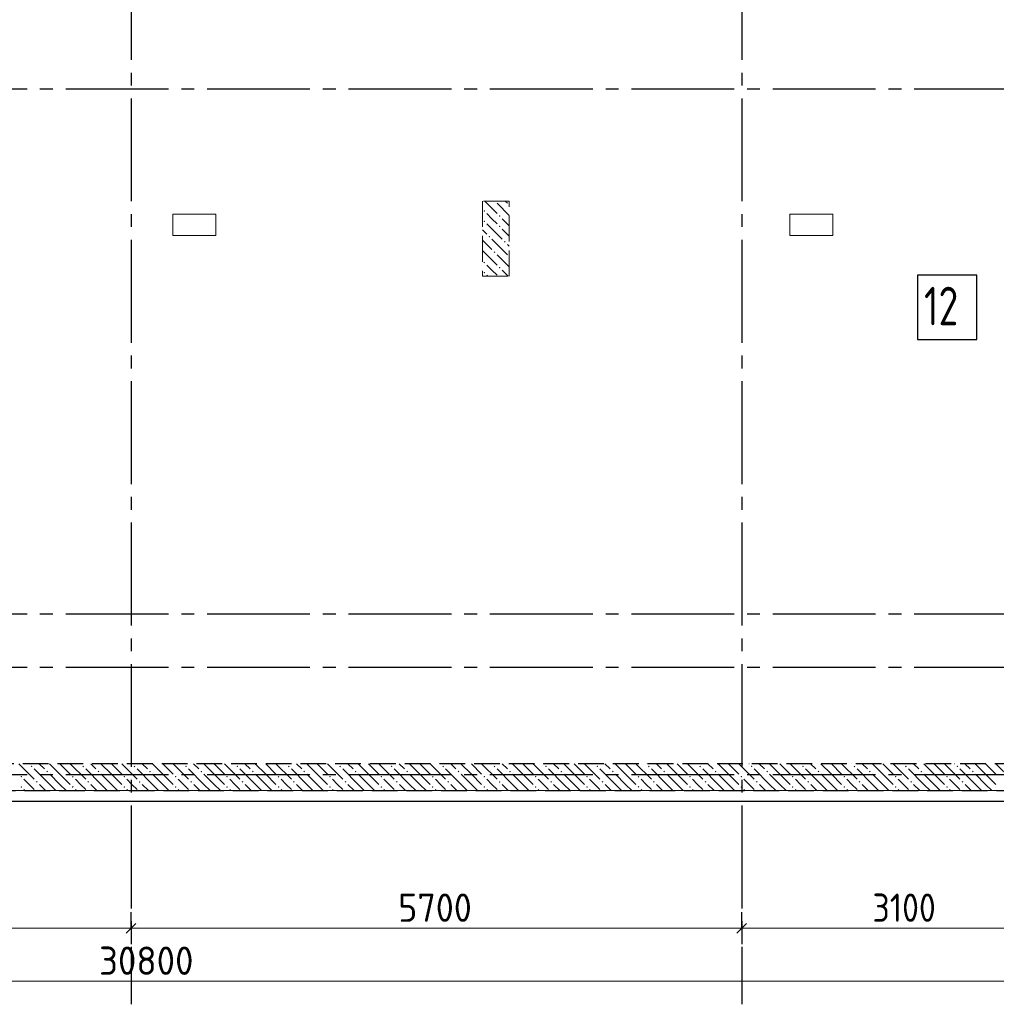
# Model space of a CAD drawing. Header units: millimetres. Extents: x 0 to 50400, y 0 to 35640.
# Tile 8 of 16: x 23476 to 32591, y 8317 to 17507. Entities that reach past the tile are written whole.
import ezdxf

# ---------------------------------------------------------------- set-up
doc = ezdxf.new("R2010")
doc.units = ezdxf.units.MM
doc.linetypes.add('______2', pattern=[324, 240, -84])
doc.linetypes.add('______5', pattern=[1320, 960, -120, 120, -120])
for name, color, linetype, lineweight in [('Standard', 7, 'Continuous', 25), ('ДОП Верх по Х', 7, 'Continuous', 25), ('ЖБ Перекрытие верхний уровень', 7, 'Continuous', 35), ('ЖБ Пилон', 7, 'Continuous', 35), ('ЖБ Стена верхний уровень', 7, 'Continuous', 35), ('Размерная линия_ общее', 7, 'Continuous', 13)]:
    doc.layers.add(name, color=color, linetype=linetype, lineweight=lineweight)
doc.layers.add('Оси', color=7, linetype='______5', true_color=0x656565)
doc.styles.add('ISOCPEUR', font='txt')

msp = doc.modelspace()

# ---------------------------------------------------------------- hatches: boundary and pattern name
at = {"layer": 'ЖБ Пилон', "linetype": 'Continuous', "lineweight": 18, "transparency": 33554687}
for points in [[(27910.5, 15812.4), (27907.6, 15809.5), (27904.7, 15812.4)], [(27803.8, 15721.3), (27811.6, 15729.1), (27819.4, 15721.3), (27811.6, 15713.5)], [(28043.8, 15769.3), (28045.1, 15770.6), (28045.1, 15768)], [(27803.8, 15625.3), (27811.6, 15633.1), (27819.4, 15625.3), (27811.6, 15617.5)], [(27947.8, 15673.3), (27955.6, 15681.1), (27963.4, 15673.3), (27955.6, 15665.5)], [(27947.8, 15577.3), (27955.6, 15585.1), (27963.4, 15577.3), (27955.6, 15569.5)], [(27851.8, 15481.3), (27859.6, 15489.1), (27867.4, 15481.3), (27859.6, 15473.5)], [(27995.8, 15433.3), (28003.6, 15441.1), (28011.4, 15433.3), (28003.6, 15425.5)], [(27899.8, 15337.3), (27907.6, 15345.1), (27915.4, 15337.3), (27907.6, 15329.5)], [(28043.8, 15289.3), (28045.1, 15290.6), (28045.1, 15288)], [(27803.8, 15241.3), (27811.6, 15249.1), (27819.4, 15241.3), (27811.6, 15233.5)], [(27947.8, 15193.3), (27955.6, 15201.1), (27963.4, 15193.3), (27955.6, 15185.5)], [(27803.8, 15145.3), (27811.6, 15153.1), (27819.4, 15145.3), (27811.6, 15137.5)]]:
    msp.add_hatch(color=7, dxfattribs=at).paths.add_polyline_path(points, flags=16)
at = {"layer": 'ЖБ Стена верхний уровень', "linetype": 'Continuous', "lineweight": 18, "transparency": 33554687}
for points in [[(23579.8, 10537.3), (23587.6, 10545.1), (23595.4, 10537.3), (23587.6, 10529.5)], [(23723.8, 10489.3), (23731.6, 10497.1), (23739.4, 10489.3), (23731.6, 10481.5)], [(24059.8, 10537.3), (24067.6, 10545.1), (24075.4, 10537.3), (24067.6, 10529.5)], [(24203.8, 10489.3), (24211.6, 10497.1), (24219.4, 10489.3), (24211.6, 10481.5)], [(24539.8, 10537.3), (24547.6, 10545.1), (24555.4, 10537.3), (24547.6, 10529.5)], [(24683.8, 10489.3), (24691.6, 10497.1), (24699.4, 10489.3), (24691.6, 10481.5)], [(25019.8, 10537.3), (25027.6, 10545.1), (25035.4, 10537.3), (25027.6, 10529.5)], [(25163.8, 10489.3), (25171.6, 10497.1), (25179.4, 10489.3), (25171.6, 10481.5)], [(25499.8, 10537.3), (25507.6, 10545.1), (25515.4, 10537.3), (25507.6, 10529.5)], [(25643.8, 10489.3), (25651.6, 10497.1), (25659.4, 10489.3), (25651.6, 10481.5)], [(25979.8, 10537.3), (25987.6, 10545.1), (25995.4, 10537.3), (25987.6, 10529.5)], [(26123.8, 10489.3), (26131.6, 10497.1), (26139.4, 10489.3), (26131.6, 10481.5)], [(26459.8, 10537.3), (26467.6, 10545.1), (26475.4, 10537.3), (26467.6, 10529.5)], [(26603.8, 10489.3), (26611.6, 10497.1), (26619.4, 10489.3), (26611.6, 10481.5)], [(26939.8, 10537.3), (26947.6, 10545.1), (26955.4, 10537.3), (26947.6, 10529.5)], [(27083.8, 10489.3), (27091.6, 10497.1), (27099.4, 10489.3), (27091.6, 10481.5)], [(27419.8, 10537.3), (27427.6, 10545.1), (27435.4, 10537.3), (27427.6, 10529.5)], [(27563.8, 10489.3), (27571.6, 10497.1), (27579.4, 10489.3), (27571.6, 10481.5)], [(27899.8, 10537.3), (27907.6, 10545.1), (27915.4, 10537.3), (27907.6, 10529.5)], [(28043.8, 10489.3), (28051.6, 10497.1), (28059.4, 10489.3), (28051.6, 10481.5)], [(28379.8, 10537.3), (28387.6, 10545.1), (28395.4, 10537.3), (28387.6, 10529.5)], [(28523.8, 10489.3), (28531.6, 10497.1), (28539.4, 10489.3), (28531.6, 10481.5)], [(28859.8, 10537.3), (28867.6, 10545.1), (28875.4, 10537.3), (28867.6, 10529.5)], [(29003.8, 10489.3), (29011.6, 10497.1), (29019.4, 10489.3), (29011.6, 10481.5)], [(29339.8, 10537.3), (29347.6, 10545.1), (29355.4, 10537.3), (29347.6, 10529.5)], [(29483.8, 10489.3), (29491.6, 10497.1), (29499.4, 10489.3), (29491.6, 10481.5)], [(29819.8, 10537.3), (29827.6, 10545.1), (29835.4, 10537.3), (29827.6, 10529.5)], [(29963.8, 10489.3), (29971.6, 10497.1), (29979.4, 10489.3), (29971.6, 10481.5)], [(30299.8, 10537.3), (30307.6, 10545.1), (30315.4, 10537.3), (30307.6, 10529.5)], [(30443.8, 10489.3), (30451.6, 10497.1), (30459.4, 10489.3), (30451.6, 10481.5)], [(30779.8, 10537.3), (30787.6, 10545.1), (30795.4, 10537.3), (30787.6, 10529.5)], [(30923.8, 10489.3), (30931.6, 10497.1), (30939.4, 10489.3), (30931.6, 10481.5)], [(31259.8, 10537.3), (31267.6, 10545.1), (31275.4, 10537.3), (31267.6, 10529.5)], [(31403.8, 10489.3), (31411.6, 10497.1), (31419.4, 10489.3), (31411.6, 10481.5)], [(31739.8, 10537.3), (31747.6, 10545.1), (31755.4, 10537.3), (31747.6, 10529.5)], [(31883.8, 10489.3), (31891.6, 10497.1), (31899.4, 10489.3), (31891.6, 10481.5)], [(32219.8, 10537.3), (32227.6, 10545.1), (32235.4, 10537.3), (32227.6, 10529.5)], [(32363.8, 10489.3), (32371.6, 10497.1), (32379.4, 10489.3), (32371.6, 10481.5)], [(23483.8, 10441.3), (23491.6, 10449.1), (23499.4, 10441.3), (23491.6, 10433.5)], [(23627.8, 10393.3), (23635.6, 10401.1), (23643.4, 10393.3), (23635.6, 10385.5)], [(23963.8, 10441.3), (23971.6, 10449.1), (23979.4, 10441.3), (23971.6, 10433.5)], [(24107.8, 10393.3), (24115.6, 10401.1), (24123.4, 10393.3), (24115.6, 10385.5)], [(24443.8, 10441.3), (24451.6, 10449.1), (24459.4, 10441.3), (24451.6, 10433.5)], [(24587.8, 10393.3), (24595.6, 10401.1), (24603.4, 10393.3), (24595.6, 10385.5)], [(24923.8, 10441.3), (24931.6, 10449.1), (24939.4, 10441.3), (24931.6, 10433.5)], [(25067.8, 10393.3), (25075.6, 10401.1), (25083.4, 10393.3), (25075.6, 10385.5)], [(25403.8, 10441.3), (25411.6, 10449.1), (25419.4, 10441.3), (25411.6, 10433.5)], [(25547.8, 10393.3), (25555.6, 10401.1), (25563.4, 10393.3), (25555.6, 10385.5)], [(25883.8, 10441.3), (25891.6, 10449.1), (25899.4, 10441.3), (25891.6, 10433.5)], [(26027.8, 10393.3), (26035.6, 10401.1), (26043.4, 10393.3), (26035.6, 10385.5)], [(26363.8, 10441.3), (26371.6, 10449.1), (26379.4, 10441.3), (26371.6, 10433.5)], [(26507.8, 10393.3), (26515.6, 10401.1), (26523.4, 10393.3), (26515.6, 10385.5)], [(26843.8, 10441.3), (26851.6, 10449.1), (26859.4, 10441.3), (26851.6, 10433.5)], [(26987.8, 10393.3), (26995.6, 10401.1), (27003.4, 10393.3), (26995.6, 10385.5)], [(27323.8, 10441.3), (27331.6, 10449.1), (27339.4, 10441.3), (27331.6, 10433.5)], [(27467.8, 10393.3), (27475.6, 10401.1), (27483.4, 10393.3), (27475.6, 10385.5)], [(27803.8, 10441.3), (27811.6, 10449.1), (27819.4, 10441.3), (27811.6, 10433.5)], [(27947.8, 10393.3), (27955.6, 10401.1), (27963.4, 10393.3), (27955.6, 10385.5)], [(28283.8, 10441.3), (28291.6, 10449.1), (28299.4, 10441.3), (28291.6, 10433.5)], [(28427.8, 10393.3), (28435.6, 10401.1), (28443.4, 10393.3), (28435.6, 10385.5)], [(28763.8, 10441.3), (28771.6, 10449.1), (28779.4, 10441.3), (28771.6, 10433.5)], [(28907.8, 10393.3), (28915.6, 10401.1), (28923.4, 10393.3), (28915.6, 10385.5)], [(29243.8, 10441.3), (29251.6, 10449.1), (29259.4, 10441.3), (29251.6, 10433.5)], [(29387.8, 10393.3), (29395.6, 10401.1), (29403.4, 10393.3), (29395.6, 10385.5)], [(29723.8, 10441.3), (29731.6, 10449.1), (29739.4, 10441.3), (29731.6, 10433.5)], [(29867.8, 10393.3), (29875.6, 10401.1), (29883.4, 10393.3), (29875.6, 10385.5)], [(30203.8, 10441.3), (30211.6, 10449.1), (30219.4, 10441.3), (30211.6, 10433.5)], [(30347.8, 10393.3), (30355.6, 10401.1), (30363.4, 10393.3), (30355.6, 10385.5)], [(30683.8, 10441.3), (30691.6, 10449.1), (30699.4, 10441.3), (30691.6, 10433.5)], [(30827.8, 10393.3), (30835.6, 10401.1), (30843.4, 10393.3), (30835.6, 10385.5)], [(31163.8, 10441.3), (31171.6, 10449.1), (31179.4, 10441.3), (31171.6, 10433.5)], [(31307.8, 10393.3), (31315.6, 10401.1), (31323.4, 10393.3), (31315.6, 10385.5)], [(31643.8, 10441.3), (31651.6, 10449.1), (31659.4, 10441.3), (31651.6, 10433.5)], [(31787.8, 10393.3), (31795.6, 10401.1), (31803.4, 10393.3), (31795.6, 10385.5)], [(32123.8, 10441.3), (32131.6, 10449.1), (32139.4, 10441.3), (32131.6, 10433.5)], [(32267.8, 10393.3), (32275.6, 10401.1), (32283.4, 10393.3), (32275.6, 10385.5)], [(23483.8, 10345.3), (23491.6, 10353.1), (23499.4, 10345.3), (23491.6, 10337.5)], [(23963.8, 10345.3), (23971.6, 10353.1), (23979.4, 10345.3), (23971.6, 10337.5)], [(24443.8, 10345.3), (24451.6, 10353.1), (24459.4, 10345.3), (24451.6, 10337.5)], [(24923.8, 10345.3), (24931.6, 10353.1), (24939.4, 10345.3), (24931.6, 10337.5)], [(25403.8, 10345.3), (25411.6, 10353.1), (25419.4, 10345.3), (25411.6, 10337.5)], [(25883.8, 10345.3), (25891.6, 10353.1), (25899.4, 10345.3), (25891.6, 10337.5)], [(26363.8, 10345.3), (26371.6, 10353.1), (26379.4, 10345.3), (26371.6, 10337.5)], [(26843.8, 10345.3), (26851.6, 10353.1), (26859.4, 10345.3), (26851.6, 10337.5)], [(27323.8, 10345.3), (27331.6, 10353.1), (27339.4, 10345.3), (27331.6, 10337.5)], [(27803.8, 10345.3), (27811.6, 10353.1), (27819.4, 10345.3), (27811.6, 10337.5)], [(28283.8, 10345.3), (28291.6, 10353.1), (28299.4, 10345.3), (28291.6, 10337.5)], [(28763.8, 10345.3), (28771.6, 10353.1), (28779.4, 10345.3), (28771.6, 10337.5)], [(29243.8, 10345.3), (29251.6, 10353.1), (29259.4, 10345.3), (29251.6, 10337.5)], [(29723.8, 10345.3), (29731.6, 10353.1), (29739.4, 10345.3), (29731.6, 10337.5)], [(30203.8, 10345.3), (30211.6, 10353.1), (30219.4, 10345.3), (30211.6, 10337.5)], [(30683.8, 10345.3), (30691.6, 10353.1), (30699.4, 10345.3), (30691.6, 10337.5)], [(31163.8, 10345.3), (31171.6, 10353.1), (31179.4, 10345.3), (31171.6, 10337.5)], [(31643.8, 10345.3), (31651.6, 10353.1), (31659.4, 10345.3), (31651.6, 10337.5)], [(32123.8, 10345.3), (32131.6, 10353.1), (32139.4, 10345.3), (32131.6, 10337.5)]]:
    msp.add_hatch(color=7, dxfattribs=at).paths.add_polyline_path(points, flags=16)

# ---------------------------------------------------------------- linework, layer by layer
at = {"layer": 'Standard', "color": 254, "linetype": 'Continuous', "lineweight": -3, "true_color": 0xc4c4ff, "transparency": 33554687}
msp.add_lwpolyline([(7965.1, 10212.4), (40365.1, 10212.4), (40365.1, 32712.4), (7965.1, 32712.4), (7965.1, 10212.4)], dxfattribs=at)
at = {"layer": 'ДОП Верх по Х', "color": 7, "linetype": 'Continuous', "lineweight": 25, "transparency": 33554687}
msp.add_lwpolyline([(31856.7, 14522.1), (32408.7, 14522.1), (32408.7, 15122.1), (31856.7, 15122.1), (31856.7, 14522.1)], dxfattribs=at)
at = {"layer": 'ЖБ Перекрытие верхний уровень', "color": 7, "linetype": 'Continuous', "lineweight": 18, "transparency": 33554687}
for p, q in [((25304.9, 15692.4), (24904.9, 15692.4)), ((24904.9, 15692.4), (24904.9, 15492.4)), ((25304.9, 15492.4), (25304.9, 15692.4)), ((31064.7, 15692.4), (30664.7, 15692.4)), ((30664.7, 15692.4), (30664.7, 15492.4)), ((31064.7, 15492.4), (31064.7, 15692.4)), ((24904.9, 15492.4), (25304.9, 15492.4)), ((30664.7, 15492.4), (31064.7, 15492.4)), ((15565.1, 10312.4), (40265.1, 10312.4))]:
    msp.add_line(p, q, dxfattribs=at)
at = {"layer": 'ЖБ Пилон', "color": 253, "linetype": '______2', "lineweight": 13, "true_color": 0xa0a0a0, "transparency": 33554687}
for p, q in [((28045.1, 15812.4), (27795.1, 15812.4)), ((27795.1, 15812.4), (27795.1, 15112.4)), ((28045.1, 15112.4), (28045.1, 15812.4)), ((27795.1, 15112.4), (28045.1, 15112.4))]:
    msp.add_line(p, q, dxfattribs=at)
at = {"layer": 'ЖБ Пилон', "color": 9, "linetype": 'Continuous', "lineweight": 18, "true_color": 0xc7c7c7, "transparency": 33554687}
for p, q in [((27816.5, 15812.4), (27931.6, 15697.3)), ((28008.5, 15812.4), (28027.6, 15793.3)), ((28045.1, 15679.8), (27931.6, 15793.3)), ((27883.6, 15649.3), (27835.6, 15697.3)), ((27931.6, 15601.3), (27883.6, 15649.3)), ((27979.6, 15649.3), (28045.1, 15583.8)), ((27795.1, 15545.8), (27835.6, 15505.3)), ((27835.6, 15601.3), (27979.6, 15457.3)), ((27979.6, 15553.3), (28045.1, 15487.8)), ((27795.1, 15449.8), (27883.6, 15361.3)), ((27883.6, 15457.3), (28027.6, 15313.3)), ((27795.1, 15353.8), (27931.6, 15217.3)), ((28045.1, 15391.8), (28027.6, 15409.3)), ((28045.1, 15199.8), (27931.6, 15313.3)), ((27883.6, 15169.3), (27835.6, 15217.3)), ((27931.6, 15121.3), (27883.6, 15169.3)), ((27979.6, 15169.3), (28036.5, 15112.4)), ((27835.6, 15121.3), (27844.5, 15112.4))]:
    msp.add_line(p, q, dxfattribs=at)
at = {"layer": 'ЖБ Стена верхний уровень', "color": 251, "linetype": '______2', "lineweight": -3, "true_color": 0x656565, "transparency": 33554687}
for p, q in [((33465.1, 10562.4), (15765.1, 10562.4)), ((9265.1, 10312.4), (40165.1, 10312.4))]:
    msp.add_line(p, q, dxfattribs=at)
at = {"layer": 'ЖБ Стена верхний уровень', "color": 9, "linetype": 'Continuous', "lineweight": 18, "true_color": 0xc7c7c7, "transparency": 33554687}
for p, q in [((23467.6, 10561.3), (23611.6, 10417.3)), ((23562.5, 10562.4), (23563.6, 10561.3)), ((23755.6, 10369.3), (23611.6, 10513.3)), ((23658.5, 10562.4), (23707.6, 10513.3)), ((23851.6, 10465.3), (23754.5, 10562.4)), ((23851.6, 10561.3), (23947.6, 10465.3)), ((23947.6, 10561.3), (24091.6, 10417.3)), ((24042.5, 10562.4), (24043.6, 10561.3)), ((24235.6, 10369.3), (24091.6, 10513.3)), ((24138.5, 10562.4), (24187.6, 10513.3)), ((24331.6, 10465.3), (24234.5, 10562.4)), ((24331.6, 10561.3), (24427.6, 10465.3)), ((24427.6, 10561.3), (24571.6, 10417.3)), ((24522.5, 10562.4), (24523.6, 10561.3)), ((24715.6, 10369.3), (24571.6, 10513.3)), ((24618.5, 10562.4), (24667.6, 10513.3)), ((24811.6, 10465.3), (24714.5, 10562.4)), ((24811.6, 10561.3), (24907.6, 10465.3)), ((24907.6, 10561.3), (25051.6, 10417.3)), ((25002.5, 10562.4), (25003.6, 10561.3)), ((25195.6, 10369.3), (25051.6, 10513.3)), ((25098.5, 10562.4), (25147.6, 10513.3)), ((25291.6, 10465.3), (25194.5, 10562.4)), ((25291.6, 10561.3), (25387.6, 10465.3)), ((25387.6, 10561.3), (25531.6, 10417.3)), ((25482.5, 10562.4), (25483.6, 10561.3)), ((25675.6, 10369.3), (25531.6, 10513.3)), ((25578.5, 10562.4), (25627.6, 10513.3)), ((25771.6, 10465.3), (25674.5, 10562.4)), ((25771.6, 10561.3), (25867.6, 10465.3)), ((25867.6, 10561.3), (26011.6, 10417.3)), ((25962.5, 10562.4), (25963.6, 10561.3)), ((26155.6, 10369.3), (26011.6, 10513.3)), ((26058.5, 10562.4), (26107.6, 10513.3)), ((26251.6, 10465.3), (26154.5, 10562.4)), ((26251.6, 10561.3), (26347.6, 10465.3)), ((26347.6, 10561.3), (26491.6, 10417.3)), ((26442.5, 10562.4), (26443.6, 10561.3)), ((26635.6, 10369.3), (26491.6, 10513.3)), ((26538.5, 10562.4), (26587.6, 10513.3)), ((26731.6, 10465.3), (26634.5, 10562.4)), ((26731.6, 10561.3), (26827.6, 10465.3)), ((26827.6, 10561.3), (26971.6, 10417.3)), ((26922.5, 10562.4), (26923.6, 10561.3)), ((27115.6, 10369.3), (26971.6, 10513.3)), ((27018.5, 10562.4), (27067.6, 10513.3)), ((27211.6, 10465.3), (27114.5, 10562.4)), ((27211.6, 10561.3), (27307.6, 10465.3)), ((27307.6, 10561.3), (27451.6, 10417.3)), ((27402.5, 10562.4), (27403.6, 10561.3)), ((27595.6, 10369.3), (27451.6, 10513.3)), ((27498.5, 10562.4), (27547.6, 10513.3)), ((27691.6, 10465.3), (27594.5, 10562.4)), ((27691.6, 10561.3), (27787.6, 10465.3)), ((27787.6, 10561.3), (27931.6, 10417.3)), ((27882.5, 10562.4), (27883.6, 10561.3)), ((28075.6, 10369.3), (27931.6, 10513.3)), ((27978.5, 10562.4), (28027.6, 10513.3)), ((28171.6, 10465.3), (28074.5, 10562.4)), ((28171.6, 10561.3), (28267.6, 10465.3)), ((28267.6, 10561.3), (28411.6, 10417.3)), ((28362.5, 10562.4), (28363.6, 10561.3)), ((28555.6, 10369.3), (28411.6, 10513.3)), ((28458.5, 10562.4), (28507.6, 10513.3)), ((28651.6, 10465.3), (28554.5, 10562.4)), ((28651.6, 10561.3), (28747.6, 10465.3)), ((28747.6, 10561.3), (28891.6, 10417.3)), ((28842.5, 10562.4), (28843.6, 10561.3)), ((29035.6, 10369.3), (28891.6, 10513.3)), ((28938.5, 10562.4), (28987.6, 10513.3)), ((29131.6, 10465.3), (29034.5, 10562.4)), ((29131.6, 10561.3), (29227.6, 10465.3)), ((29227.6, 10561.3), (29371.6, 10417.3)), ((29322.5, 10562.4), (29323.6, 10561.3)), ((29515.6, 10369.3), (29371.6, 10513.3)), ((29418.5, 10562.4), (29467.6, 10513.3)), ((29611.6, 10465.3), (29514.5, 10562.4)), ((29611.6, 10561.3), (29707.6, 10465.3)), ((29707.6, 10561.3), (29851.6, 10417.3)), ((29802.5, 10562.4), (29803.6, 10561.3)), ((29995.6, 10369.3), (29851.6, 10513.3)), ((29898.5, 10562.4), (29947.6, 10513.3)), ((30091.6, 10465.3), (29994.5, 10562.4)), ((30091.6, 10561.3), (30187.6, 10465.3)), ((30187.6, 10561.3), (30331.6, 10417.3)), ((30282.5, 10562.4), (30283.6, 10561.3)), ((30475.6, 10369.3), (30331.6, 10513.3)), ((30378.5, 10562.4), (30427.6, 10513.3)), ((30571.6, 10465.3), (30474.5, 10562.4)), ((30571.6, 10561.3), (30667.6, 10465.3)), ((30667.6, 10561.3), (30811.6, 10417.3)), ((30762.5, 10562.4), (30763.6, 10561.3)), ((30955.6, 10369.3), (30811.6, 10513.3)), ((30858.5, 10562.4), (30907.6, 10513.3)), ((31051.6, 10465.3), (30954.5, 10562.4)), ((31051.6, 10561.3), (31147.6, 10465.3)), ((31147.6, 10561.3), (31291.6, 10417.3)), ((31242.5, 10562.4), (31243.6, 10561.3)), ((31435.6, 10369.3), (31291.6, 10513.3)), ((31338.5, 10562.4), (31387.6, 10513.3)), ((31531.6, 10465.3), (31434.5, 10562.4)), ((31531.6, 10561.3), (31627.6, 10465.3)), ((31627.6, 10561.3), (31771.6, 10417.3)), ((31722.5, 10562.4), (31723.6, 10561.3)), ((31915.6, 10369.3), (31771.6, 10513.3)), ((31818.5, 10562.4), (31867.6, 10513.3)), ((32011.6, 10465.3), (31914.5, 10562.4)), ((32011.6, 10561.3), (32107.6, 10465.3)), ((32107.6, 10561.3), (32251.6, 10417.3)), ((32202.5, 10562.4), (32203.6, 10561.3)), ((32395.6, 10369.3), (32251.6, 10513.3)), ((32298.5, 10562.4), (32347.6, 10513.3)), ((32491.6, 10465.3), (32394.5, 10562.4)), ((32491.6, 10561.3), (32587.6, 10465.3)), ((32587.6, 10561.3), (32731.6, 10417.3)), ((23563.6, 10369.3), (23515.6, 10417.3)), ((23755.6, 10465.3), (23851.6, 10369.3)), ((23851.6, 10465.3), (23947.6, 10369.3)), ((24043.6, 10369.3), (23995.6, 10417.3)), ((24235.6, 10465.3), (24331.6, 10369.3)), ((24331.6, 10465.3), (24427.6, 10369.3)), ((24523.6, 10369.3), (24475.6, 10417.3)), ((24715.6, 10465.3), (24811.6, 10369.3)), ((24811.6, 10465.3), (24907.6, 10369.3)), ((25003.6, 10369.3), (24955.6, 10417.3)), ((25195.6, 10465.3), (25291.6, 10369.3)), ((25291.6, 10465.3), (25387.6, 10369.3)), ((25483.6, 10369.3), (25435.6, 10417.3)), ((25675.6, 10465.3), (25771.6, 10369.3)), ((25771.6, 10465.3), (25867.6, 10369.3)), ((25963.6, 10369.3), (25915.6, 10417.3)), ((26155.6, 10465.3), (26251.6, 10369.3)), ((26251.6, 10465.3), (26347.6, 10369.3)), ((26443.6, 10369.3), (26395.6, 10417.3)), ((26635.6, 10465.3), (26731.6, 10369.3)), ((26731.6, 10465.3), (26827.6, 10369.3)), ((26923.6, 10369.3), (26875.6, 10417.3)), ((27115.6, 10465.3), (27211.6, 10369.3)), ((27211.6, 10465.3), (27307.6, 10369.3)), ((27403.6, 10369.3), (27355.6, 10417.3)), ((27595.6, 10465.3), (27691.6, 10369.3)), ((27691.6, 10465.3), (27787.6, 10369.3)), ((27883.6, 10369.3), (27835.6, 10417.3)), ((28075.6, 10465.3), (28171.6, 10369.3)), ((28171.6, 10465.3), (28267.6, 10369.3)), ((28363.6, 10369.3), (28315.6, 10417.3)), ((28555.6, 10465.3), (28651.6, 10369.3)), ((28651.6, 10465.3), (28747.6, 10369.3)), ((28843.6, 10369.3), (28795.6, 10417.3)), ((29035.6, 10465.3), (29131.6, 10369.3)), ((29131.6, 10465.3), (29227.6, 10369.3)), ((29323.6, 10369.3), (29275.6, 10417.3)), ((29515.6, 10465.3), (29611.6, 10369.3)), ((29611.6, 10465.3), (29707.6, 10369.3)), ((29803.6, 10369.3), (29755.6, 10417.3)), ((29995.6, 10465.3), (30091.6, 10369.3)), ((30091.6, 10465.3), (30187.6, 10369.3)), ((30283.6, 10369.3), (30235.6, 10417.3)), ((30475.6, 10465.3), (30571.6, 10369.3)), ((30571.6, 10465.3), (30667.6, 10369.3)), ((30763.6, 10369.3), (30715.6, 10417.3)), ((30955.6, 10465.3), (31051.6, 10369.3)), ((31051.6, 10465.3), (31147.6, 10369.3)), ((31243.6, 10369.3), (31195.6, 10417.3)), ((31435.6, 10465.3), (31531.6, 10369.3)), ((31531.6, 10465.3), (31627.6, 10369.3)), ((31723.6, 10369.3), (31675.6, 10417.3)), ((31915.6, 10465.3), (32011.6, 10369.3)), ((32011.6, 10465.3), (32107.6, 10369.3)), ((32203.6, 10369.3), (32155.6, 10417.3)), ((32395.6, 10465.3), (32491.6, 10369.3)), ((32491.6, 10465.3), (32587.6, 10369.3)), ((23515.6, 10321.3), (23524.5, 10312.4)), ((23611.6, 10321.3), (23563.6, 10369.3)), ((23659.6, 10369.3), (23716.5, 10312.4)), ((23755.6, 10369.3), (23812.5, 10312.4)), ((23851.6, 10369.3), (23908.5, 10312.4)), ((23995.6, 10321.3), (24004.5, 10312.4)), ((24091.6, 10321.3), (24043.6, 10369.3)), ((24139.6, 10369.3), (24196.5, 10312.4)), ((24235.6, 10369.3), (24292.5, 10312.4)), ((24331.6, 10369.3), (24388.5, 10312.4)), ((24475.6, 10321.3), (24484.5, 10312.4)), ((24571.6, 10321.3), (24523.6, 10369.3)), ((24619.6, 10369.3), (24676.5, 10312.4)), ((24715.6, 10369.3), (24772.5, 10312.4)), ((24811.6, 10369.3), (24868.5, 10312.4)), ((24955.6, 10321.3), (24964.5, 10312.4)), ((25051.6, 10321.3), (25003.6, 10369.3)), ((25099.6, 10369.3), (25156.5, 10312.4)), ((25195.6, 10369.3), (25252.5, 10312.4)), ((25291.6, 10369.3), (25348.5, 10312.4)), ((25435.6, 10321.3), (25444.5, 10312.4)), ((25531.6, 10321.3), (25483.6, 10369.3)), ((25579.6, 10369.3), (25636.5, 10312.4)), ((25675.6, 10369.3), (25732.5, 10312.4)), ((25771.6, 10369.3), (25828.5, 10312.4)), ((25915.6, 10321.3), (25924.5, 10312.4)), ((26011.6, 10321.3), (25963.6, 10369.3)), ((26059.6, 10369.3), (26116.5, 10312.4)), ((26155.6, 10369.3), (26212.5, 10312.4)), ((26251.6, 10369.3), (26308.5, 10312.4)), ((26395.6, 10321.3), (26404.5, 10312.4)), ((26491.6, 10321.3), (26443.6, 10369.3)), ((26539.6, 10369.3), (26596.5, 10312.4)), ((26635.6, 10369.3), (26692.5, 10312.4)), ((26731.6, 10369.3), (26788.5, 10312.4)), ((26875.6, 10321.3), (26884.5, 10312.4)), ((26971.6, 10321.3), (26923.6, 10369.3)), ((27019.6, 10369.3), (27076.5, 10312.4)), ((27115.6, 10369.3), (27172.5, 10312.4)), ((27211.6, 10369.3), (27268.5, 10312.4)), ((27355.6, 10321.3), (27364.5, 10312.4)), ((27451.6, 10321.3), (27403.6, 10369.3)), ((27499.6, 10369.3), (27556.5, 10312.4)), ((27595.6, 10369.3), (27652.5, 10312.4)), ((27691.6, 10369.3), (27748.5, 10312.4)), ((27835.6, 10321.3), (27844.5, 10312.4)), ((27931.6, 10321.3), (27883.6, 10369.3)), ((27979.6, 10369.3), (28036.5, 10312.4)), ((28075.6, 10369.3), (28132.5, 10312.4)), ((28171.6, 10369.3), (28228.5, 10312.4)), ((28315.6, 10321.3), (28324.5, 10312.4)), ((28411.6, 10321.3), (28363.6, 10369.3)), ((28459.6, 10369.3), (28516.5, 10312.4)), ((28555.6, 10369.3), (28612.5, 10312.4)), ((28651.6, 10369.3), (28708.5, 10312.4)), ((28795.6, 10321.3), (28804.5, 10312.4)), ((28891.6, 10321.3), (28843.6, 10369.3)), ((28939.6, 10369.3), (28996.5, 10312.4)), ((29035.6, 10369.3), (29092.5, 10312.4)), ((29131.6, 10369.3), (29188.5, 10312.4)), ((29275.6, 10321.3), (29284.5, 10312.4)), ((29371.6, 10321.3), (29323.6, 10369.3)), ((29419.6, 10369.3), (29476.5, 10312.4)), ((29515.6, 10369.3), (29572.5, 10312.4)), ((29611.6, 10369.3), (29668.5, 10312.4)), ((29755.6, 10321.3), (29764.5, 10312.4)), ((29851.6, 10321.3), (29803.6, 10369.3)), ((29899.6, 10369.3), (29956.5, 10312.4)), ((29995.6, 10369.3), (30052.5, 10312.4)), ((30091.6, 10369.3), (30148.5, 10312.4)), ((30235.6, 10321.3), (30244.5, 10312.4)), ((30331.6, 10321.3), (30283.6, 10369.3)), ((30379.6, 10369.3), (30436.5, 10312.4)), ((30475.6, 10369.3), (30532.5, 10312.4)), ((30571.6, 10369.3), (30628.5, 10312.4)), ((30715.6, 10321.3), (30724.5, 10312.4)), ((30811.6, 10321.3), (30763.6, 10369.3)), ((30859.6, 10369.3), (30916.5, 10312.4)), ((30955.6, 10369.3), (31012.5, 10312.4)), ((31051.6, 10369.3), (31108.5, 10312.4)), ((31195.6, 10321.3), (31204.5, 10312.4)), ((31291.6, 10321.3), (31243.6, 10369.3)), ((31339.6, 10369.3), (31396.5, 10312.4)), ((31435.6, 10369.3), (31492.5, 10312.4)), ((31531.6, 10369.3), (31588.5, 10312.4)), ((31675.6, 10321.3), (31684.5, 10312.4)), ((31771.6, 10321.3), (31723.6, 10369.3)), ((31819.6, 10369.3), (31876.5, 10312.4)), ((31915.6, 10369.3), (31972.5, 10312.4)), ((32011.6, 10369.3), (32068.5, 10312.4)), ((32155.6, 10321.3), (32164.5, 10312.4)), ((32251.6, 10321.3), (32203.6, 10369.3)), ((32299.6, 10369.3), (32356.5, 10312.4)), ((32395.6, 10369.3), (32452.5, 10312.4)), ((32491.6, 10369.3), (32548.5, 10312.4))]:
    msp.add_line(p, q, dxfattribs=at)
at = {"layer": 'Оси', "color": 8, "linetype": '______5', "lineweight": -3, "transparency": 33554687}
for p, q in [((24515.1, 32612.4), (24515.1, 8317)), ((30215.1, 32612.4), (30215.1, 8317)), ((8065.1, 16862.4), (42963, 16862.4)), ((8065.1, 11962.4), (42963, 11962.4)), ((8065.1, 11462.4), (42963, 11462.4)), ((8065.1, 10462.4), (42963, 10462.4))]:
    msp.add_line(p, q, dxfattribs=at)
at = {"layer": 'Размерная линия_ общее', "color": 7, "linetype": 'Continuous', "lineweight": -3, "transparency": 33554687}
for p, q in [((24515.1, 9026.8), (24515.1, 9176.8)), ((30215.1, 9026.8), (30215.1, 9176.8)), ((24515.1, 9026.8), (24515.1, 8876.8)), ((30215.1, 9026.8), (30215.1, 8876.8))]:
    msp.add_line(p, q, dxfattribs=at)
at = {"layer": 'Размерная линия_ общее', "color": 7, "linetype": 'Continuous', "lineweight": 13, "transparency": 33554687}
for p, q in [((18515.1, 9026.8), (24515.1, 9026.8)), ((24515.1, 9026.8), (30215.1, 9026.8)), ((30215.1, 9026.8), (33315.1, 9026.8)), ((9265.1, 8531.8), (40065.1, 8531.8))]:
    msp.add_line(p, q, dxfattribs=at)
at = {"layer": 'Размерная линия_ общее', "color": 7, "linetype": 'Continuous', "lineweight": 25, "transparency": 33554687}
for p, q in [((24470.1, 8981.8), (24560.1, 9071.8)), ((30170.1, 8981.8), (30260.1, 9071.8))]:
    msp.add_line(p, q, dxfattribs=at)

# ---------------------------------------------------------------- texts
at = {"layer": 'ДОП Верх по Х', "color": 7, "linetype": 'Continuous', "lineweight": 13, "transparency": 33554687, "insert": (31916.7, 14654.1), "char_height": 360, "width": 566.737, "attachment_point": 7, "style": 'ISOCPEUR'}
msp.add_mtext('\\W0.75;12', dxfattribs=at)
at = {"layer": 'Размерная линия_ общее', "color": 7, "linetype": 'Continuous', "lineweight": 25, "transparency": 33554687, "char_height": 264, "attachment_point": 7, "style": 'ISOCPEUR'}
for s, insert, width in [('\\W0.93;5700', (27008.7, 9086.8), 861.713), ('\\W0.87;3100', (31435.1, 9086.8), 800.292), ('\\W0.95;30800', (24216.3, 8591.8), 1048.027)]:
    msp.add_mtext(s, dxfattribs=dict(at, insert=insert, width=width))

doc.saveas('drawing.dxf')
